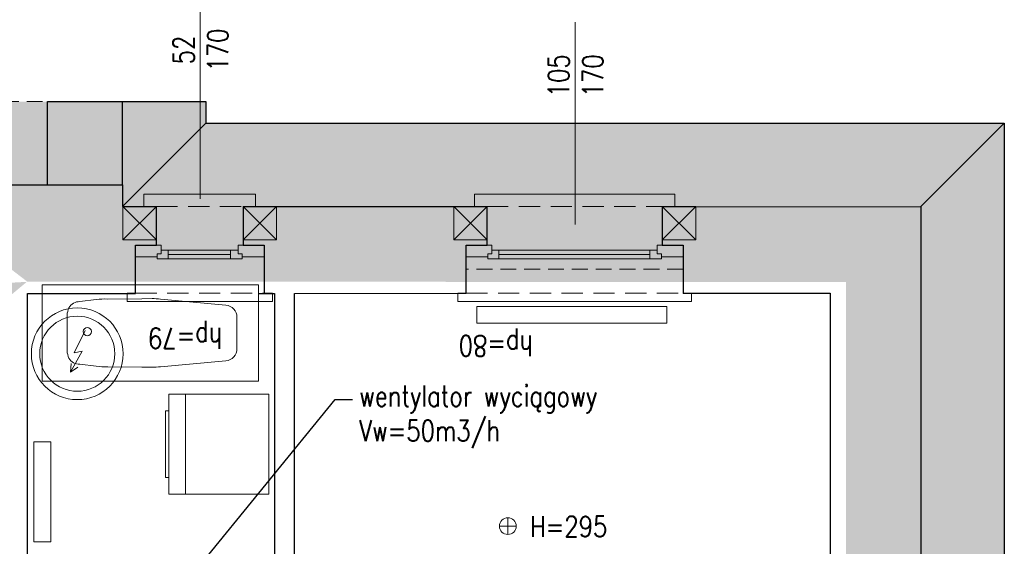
# Model space of a CAD drawing. Header units: millimetres. Extents: x 284606 to 628701, y -213781 to -93475.
# Tile 42 of 102: x 298944 to 299534, y -106479 to -106163. Entities that reach past the tile are written whole.
import ezdxf
from ezdxf import colors
from ezdxf.entities.mleader import LeaderData, LeaderLine
from ezdxf.enums import TextEntityAlignment as Align
from ezdxf.math import Vec2, Vec3

# ---------------------------------------------------------------- set-up
doc = ezdxf.new("R2010")
doc.units = ezdxf.units.MM
doc.linetypes.add('HIDDEN', pattern=[9.525, 6.35, -3.175])
doc.layers.get('0').update_dxf_attribs({"lineweight": 0})
for name, color, linetype, lineweight in [('!STR_Konstrukcja 0.20', 200, 'Continuous', 20), ('!STR_Konstrukcja 0.30', 64, 'Continuous', 30), ('!STR_Ocieplenie 0.05', 1, 'Continuous', 5), ('!STR_Opisy 0.09', 8, 'Continuous', 9), ('!STR_Przerywana 0.09', 8, 'HIDDEN', 9), ('!STR_Stolarka okienna', 72, 'Continuous', 15)]:
    doc.layers.add(name, color=color, linetype=linetype, lineweight=lineweight)
doc.layers.add('!STR_Kreskowanie ścian', color=7, linetype='Continuous', lineweight=5, true_color=0xa6a6a6)
doc.layers.add('EKO Wyposażenie', color=7, linetype='Continuous', lineweight=5, true_color=0x919191)
doc.styles.add('EKO 1-5', font='romans.shx', dxfattribs={"width": 0.8, "height": 10})
doc.styles.get("Standard").update_dxf_attribs({"font": 'calibri.ttf'})

# ---------------------------------------------------------------- blocks, each defined once
blk = doc.blocks.new('*U103')
for p, q in [((-2.13, 79.94), (-181.88, 70.34)), ((2.13, 0.06), (-2.13, 79.94)), ((-181.88, 70.34), (-177.61, -9.55)), ((-99.85, 62.8), (-153.94, 54.97)), ((-92.99, 63.65), (-84.32, 64)), ((-56.24, 65.26), (-84.32, 64)), ((-32.86, 64.38), (-46.34, 65.29)), ((-20.77, 38.89), (-21.57, 53.76)), ((-162.64, 44.36), (-161.95, 31.35)), ((-20.77, 38.89), (-19.98, 24.02)), ((-161.25, 18.34), (-161.95, 31.35)), ((-96.85, 6.69), (-151.47, 8.71)), ((-53.23, 8.9), (-81.28, 7.15)), ((-30.08, 12.26), (-43.38, 9.91)), ((-177.61, -9.55), (2.13, 0.06)), ((-89.95, 6.58), (-81.28, 7.15))]:
    blk.add_line(p, q)
blk.add_circle((-37.66, 39.13), 3.43)
for centre, radius, start, end in [((-91.26, 21.29), 42.39, 92.34181, 101.68614), ((-51.09, 13.21), 52.3, 84.78524, 95.65302), ((-32.05, 54.13), 10.27, 33.03484, 94.54846), ((-38.84, 51.65), 17.4, 6.97748, 27.69222), ((-152.48, 44.9), 10.17, 98.23906, 183.05821), ((-151.09, 18.88), 10.17, 183.05823, 267.87739), ((-30.36, 22.53), 10.27, 271.56797, 333.08279), ((-37.38, 24.28), 17.4, 338.42497, 359.13898), ((-53.65, 61.19), 52.3, 270.46346, 281.33124), ((-92.74, 48.88), 42.39, 264.43034, 273.77466)]:
    blk.add_arc(centre, radius, start, end)
blk = doc.blocks.new('*U271')
at = {"layer": '!STR_Konstrukcja 0.20', "linetype": 'Continuous', "lineweight": 15}
for points in [[(8.12, 52.8), (0.62, 52.8), (0.62, 60.3), (67.62, 60.3), (67.62, 52.8), (60.12, 52.8)], [(-4.38, 0.81), (-9.38, 0.81), (-9.38, -4.19), (77.62, -4.19), (77.62, 0.81), (72.62, 0.81)]]:
    blk.add_lwpolyline(points, dxfattribs=at)
at = {"layer": '!STR_Konstrukcja 0.30', "ltscale": 2}
for points in [[(-4.38, 0.81), (-4.38, 29.68), (8.12, 29.68), (8.12, 52.8)], [(60.12, 52.8), (60.12, 29.68), (72.62, 29.68), (72.62, 0.81)]]:
    blk.add_lwpolyline(points, dxfattribs=at)
at = {"layer": '!STR_Przerywana 0.09', "ltscale": 2}
for points in [[(8.12, 52.8), (60.12, 52.8)], [(-4.38, 0.81), (72.62, 0.81)]]:
    blk.add_lwpolyline(points, dxfattribs=at)
at = {"layer": '!STR_Stolarka okienna', "ltscale": 0.3}
for points in [[(-4.38, 22.64), (-4.38, 29.68), (11.02, 29.68), (11.02, 24.55), (8.52, 24.55), (8.52, 22.64), (-4.38, 22.64)], [(72.62, 22.64), (72.62, 29.68), (57.05, 29.68), (57.05, 24.55), (59.55, 24.55), (59.55, 22.64), (72.62, 22.64)], [(59.55, 21.56), (59.55, 24.55), (57.05, 24.55), (57.05, 26.7), (11.02, 26.7), (11.02, 24.55), (8.52, 24.55), (8.52, 21.56), (59.55, 21.56)], [(15.12, 26.7), (15.12, 21.56)], [(52.62, 24.13), (15.12, 24.13)], [(52.62, 21.56), (52.62, 26.7)]]:
    blk.add_lwpolyline(points, dxfattribs=at)
blk = doc.blocks.new('*U273')
at = {"layer": '!STR_Opisy 0.09', "linetype": 'Continuous'}
blk.add_line((0, 32.11), (0, -89.22), dxfattribs=at)
at = {"layer": '!STR_Opisy 0.09', "ltscale": 0.7, "style": 'EKO 1-5', "width": 0.8}
blk.add_attdef('WYS', text='', height=12.5, rotation=270, dxfattribs=at).set_placement((-10.53, 0), align=Align.MIDDLE_CENTER)
at = {"layer": '!STR_Opisy 0.09', "linetype": 'Continuous', "style": 'EKO 1-5', "width": 0.8}
blk.add_attdef('SZER', text='', height=12.5, rotation=270, dxfattribs=at).set_placement((0, 0), align=Align.BOTTOM_CENTER)
blk.add_attdef('HP=', (-13.26, -166.57), '', height=12.5, rotation=180, dxfattribs=at)
blk = doc.blocks.new('*U101')
for p, q in [((30, 30), (30, -30)), ((30, 30), (90, 30)), ((80, 30), (80, -30)), ((90, 30), (90, -30)), ((30, -30), (90, -30))]:
    blk.add_line(p, q)
blk.add_lwpolyline([(90, -20), (92, -20), (92, 20), (90, 20)])
blk = doc.blocks.new('*U270')
at = {"layer": '!STR_Konstrukcja 0.20', "linetype": 'Continuous', "lineweight": 15}
for points in [[(8.12, 52.77), (0.62, 52.77), (0.62, 60.27), (120.62, 60.27), (120.62, 52.77), (113.12, 52.77)], [(-4.38, 0.81), (-9.38, 0.81), (-9.38, -4.19), (130.62, -4.19), (130.62, 0.81), (125.62, 0.81)]]:
    blk.add_lwpolyline(points, dxfattribs=at)
at = {"layer": '!STR_Konstrukcja 0.30', "ltscale": 2}
for points in [[(-4.38, 0.81), (-4.38, 29.68), (8.12, 29.68), (8.12, 52.77)], [(113.12, 52.77), (113.12, 29.68), (125.62, 29.68), (125.62, 0.81)]]:
    blk.add_lwpolyline(points, dxfattribs=at)
at = {"layer": '!STR_Przerywana 0.09', "ltscale": 2}
for points in [[(8.12, 52.77), (113.12, 52.77)], [(-4.38, 0.81), (125.62, 0.81)]]:
    blk.add_lwpolyline(points, dxfattribs=at)
at = {"layer": '!STR_Stolarka okienna', "ltscale": 0.3}
for points in [[(-4.38, 22.64), (-4.38, 29.68), (11.02, 29.68), (11.02, 24.55), (8.52, 24.55), (8.52, 22.64), (-4.38, 22.64)], [(125.62, 22.64), (125.62, 29.68), (110.05, 29.68), (110.05, 24.55), (112.55, 24.55), (112.55, 22.64), (125.62, 22.64)], [(112.55, 21.56), (112.55, 24.55), (110.05, 24.55), (110.05, 26.7), (11.02, 26.7), (11.02, 24.55), (8.52, 24.55), (8.52, 21.56), (112.55, 21.56)], [(15.12, 26.7), (15.12, 21.56)], [(105.62, 24.13), (15.12, 24.13)], [(105.62, 21.56), (105.62, 26.7)]]:
    blk.add_lwpolyline(points, dxfattribs=at)
blk = doc.blocks.new('*U272')
at = {"layer": '!STR_Opisy 0.09', "linetype": 'Continuous'}
blk.add_line((0, 32.11), (0, -89.22), dxfattribs=at)
at = {"layer": '!STR_Opisy 0.09', "ltscale": 0.7, "style": 'EKO 1-5', "width": 0.8}
blk.add_attdef('WYS', text='', height=12.5, rotation=270, dxfattribs=at).set_placement((-10.53, 0), align=Align.MIDDLE_CENTER)
at = {"layer": '!STR_Opisy 0.09', "linetype": 'Continuous', "style": 'EKO 1-5', "width": 0.8}
blk.add_attdef('SZER', text='', height=12.5, rotation=270, dxfattribs=at).set_placement((0, 0), align=Align.BOTTOM_CENTER)
blk.add_attdef('HP=', (25.22, -155.66), '', height=12.5, rotation=180, dxfattribs=at)
blk = doc.blocks.new('wysokosc2')
at = {"ltscale": 2}
for points in [[(-5.06, 0.04), (5.03, 0.04)], [(0, 5.1), (0, -5.1)]]:
    blk.add_lwpolyline(points, dxfattribs=at)
blk.add_circle((0, 0), 5.03, dxfattribs=at)
at = {"ltscale": 2, "style": 'EKO 1-5', "width": 0.8}
blk.add_attdef('WYS', (13.29, -6.01), '', height=12.5, dxfattribs=at)
blk = doc.blocks.new('bojler2')
for p, q in [((3.54, -15.77), (-2.89, -29.13)), ((1.82, -28.1), (-5.12, -40.79)), ((-2.89, -29.13), (1.82, -28.1)), ((-5.12, -40.79), (-4.81, -35.54)), ((-5.12, -40.79), (-0.84, -37.72))]:
    blk.add_line(p, q)
for radius in [27.5, 22.5]:
    blk.add_circle((-1.11, -29.71), radius)
blk = doc.blocks.new('mur pruski')
at = {"layer": '!STR_Ocieplenie 0.05', "ltscale": 1.5}
blk.add_lwpolyline([(0, 20), (20, 20), (20, 0), (0, 0)], close=True, dxfattribs=at)
blk.add_lwpolyline([(0, 20), (20, 0), (20, 20), (0, 0)], dxfattribs=at)

msp = doc.modelspace()

# ---------------------------------------------------------------- hatches: boundary and pattern name
at = {"layer": '!STR_Kreskowanie ścian', "ltscale": 1.5}
h = msp.add_hatch(dxfattribs=at)
h.set_pattern_fill('AR-B88', color=8, scale=0.1, angle=90)
h.set_pattern_definition([(90, (10593.899, 1826.681), (-20.32, 1e-15), []), (180, (10593.899, 1826.681), (-20.32, -10.16), [20.32, -20.32])])
h.paths.add_polyline_path([(298061.74, -107423.52), (298016.74, -107423.52), (298016.74, -107417.52), (298016.69, -107417.52), (297966.69, -107467.52), (297966.69, -107473.52), (298061.74, -107473.52)])
h.paths.add_polyline_path([(298061.74, -107378.52), (298061.74, -107372.52), (298061.69, -107375.47), (298016.69, -107417.52), (298016.74, -107417.52), (298016.74, -107423.52), (298061.74, -107423.52)])
h.paths.add_polyline_path([(298103.54, -106262.52), (298148.45, -106262.43), (298148.45, -106212.43), (298053.49, -106212.52), (298053.45, -106359.43), (298103.54, -106359.43)])
h.paths.add_polyline_path([(298146.92, -106262.52), (298103.54, -106262.52), (298103.54, -106359.43), (298163.36, -106360.45), (298146.92, -106360.45)])
h.paths.add_polyline_path([(299005.94, -106275.53), (299005.99, -106275.52), (299005.99, -106262.52), (298918.99, -106262.52), (298918.99, -106307.52), (298918.99, -106307.52), (298918.99, -106322.24), (298948.99, -106320.51), (298948.94, -106320.47)])
h.paths.add_polyline_path([(299055.94, -106225.53), (299055.94, -106212.52), (298918.99, -106212.52), (298918.99, -106262.52), (299005.99, -106262.52), (299005.99, -106275.52), (299005.94, -106275.53)])
h.paths.add_polyline_path([(298948.99, -106320.51), (298918.94, -106297.48), (298918.94, -106349.11), (298918.99, -106431.96), (298918.99, -106345.22), (298948.99, -106320.23)])
h.paths.add_polyline_path([(298828.72, -106585.49), (298828.72, -106550.56), (298806.22, -106550.56), (298806.22, -106585.49)])
h.paths.add_polyline_path([(297644.36, -106571.25), (297644.36, -106517.21)])
h.paths.add_polyline_path([(299195.84, -106594.18), (299195.84, -106556.39), (299173.34, -106556.39), (299173.34, -106594.18)])
h.paths.add_polyline_path([(298518.76, -107349.73), (298557.11, -107349.73), (298557.11, -107327.23), (298518.76, -107327.23)])
h.paths.add_polyline_path([(297591.89, -107235.92), (297584.39, -107235.92), (297584.39, -107130.92), (297591.89, -107130.92)], flags=16)
h.paths.add_polyline_path([(297627.14, -107220.92), (297622, -107220.92), (297622, -107225.36), (297619.02, -107225.36), (297619.02, -107228.42), (297591.99, -107228.42), (297591.99, -107417.07), (297636.99, -107372.07), (297636.99, -107240.92), (297626.06, -107240.92), (297626.06, -107227.86), (297627.14, -107227.86)])
h.paths.add_polyline_path([(297591.99, -106962.42), (297619.02, -106962.42), (297619.02, -106965.32), (297622, -106965.32), (297622, -106969.42), (297627.14, -106969.42), (297627.14, -106962.82), (297626.06, -106962.82), (297626.06, -106949.92), (297636.99, -106949.92), (297636.99, -106871.18), (297591.99, -106871.18)])
h.paths.add_polyline_path([(297619.02, -107052.42), (297591.99, -107052.42), (297591.99, -107138.42), (297619.02, -107138.42), (297619.02, -107141.32), (297622, -107141.32), (297622, -107145.42), (297627.14, -107145.42), (297627.14, -107138.82), (297626.06, -107138.82), (297626.06, -107125.92), (297636.99, -107125.92), (297636.99, -107064.92), (297626.06, -107064.92), (297626.06, -107051.86), (297627.14, -107051.86), (297627.14, -107044.92), (297622, -107044.92), (297622, -107049.36), (297619.02, -107049.36)])
h.paths.add_polyline_path([(297591.99, -106871.18), (297541.94, -106871.18), (297541.94, -107467.11), (297591.99, -107417.07)])
h.paths.add_polyline_path([(297591.89, -106954.92), (297591.89, -107059.92), (297584.39, -107059.92), (297584.39, -106954.92)], flags=16)
h.paths.add_polyline_path([(299484.33, -107164.42), (299457.92, -107164.42), (299457.92, -107161.36), (299454.94, -107161.36), (299454.94, -107156.92), (299449.8, -107156.92), (299449.8, -107163.86), (299450.88, -107163.86), (299450.88, -107176.92), (299439.33, -107176.92), (299439.33, -107372.52), (299484.33, -107417.52)])
h.paths.add_polyline_path([(299499.23, -107014.92), (299499.23, -106909.92), (299491.73, -106909.92), (299491.73, -107014.92)], flags=16)
h.paths.add_polyline_path([(299499.23, -107007.42), (299484.33, -107007.42), (299484.33, -107074.42), (299499.23, -107074.42), (299499.23, -107066.92), (299491.73, -107066.92), (299491.73, -107171.92), (299499.23, -107171.92), (299499.23, -107164.42), (299484.33, -107164.42), (299484.33, -107417.52), (299534.28, -107467.47), (299534.28, -106225.65), (299484.33, -106275.61), (299484.33, -106917.42), (299499.23, -106917.42)])
h.paths.add_polyline_path([(299449.8, -106924.42), (299454.94, -106924.42), (299454.94, -106920.32), (299457.92, -106920.32), (299457.92, -106917.42), (299484.33, -106917.42), (299484.33, -106275.61), (299439.33, -106320.61), (299439.33, -106904.92), (299450.88, -106904.92), (299450.88, -106917.82), (299449.8, -106917.82)])
h.paths.add_polyline_path([(299454.94, -106999.92), (299449.8, -106999.92), (299449.8, -107006.86), (299450.88, -107006.86), (299450.88, -107019.92), (299439.33, -107019.92), (299439.33, -107061.92), (299450.88, -107061.92), (299450.88, -107074.82), (299449.8, -107074.82), (299449.8, -107081.42), (299454.94, -107081.42), (299454.94, -107077.32), (299457.92, -107077.32), (299457.92, -107074.42), (299484.33, -107074.42), (299484.33, -107007.42), (299457.92, -107007.42), (299457.92, -107004.36), (299454.94, -107004.36)])
h = msp.add_hatch(dxfattribs=at)
h.set_pattern_fill('AR-B88', color=8, scale=0.1)
h.set_pattern_definition([(0, (10593.899, 1826.681), (0, 20.32), []), (90, (10593.899, 1826.681), (-10.16, 20.32), [20.32, -20.32])])
h.paths.add_polyline_path([(298061.69, -107375.47), (297636.54, -107372.52), (297591.99, -107417.07), (297591.99, -107417.52), (298016.69, -107417.52)])
h.paths.add_polyline_path([(298016.69, -107417.52), (297591.54, -107417.52), (297541.94, -107467.11), (297541.94, -107467.52), (297966.69, -107467.52)])
h.paths.add_polyline_path([(299013.16, -107406.89), (299059.13, -107417.52), (299059.13, -107436.52), (298565.93, -107436.52), (298509.93, -107436.52), (298599.95, -107436.52), (298599.95, -107486.52), (299015.21, -107486.52), (299015.21, -107436.47)])
h.paths.add_polyline_path([(299484.33, -107417.52), (299013.16, -107406.89), (299109.08, -107467.52), (299534.28, -107467.52), (299534.28, -107467.47)])
h.paths.add_polyline_path([(299439.33, -107372.52), (299014.08, -107372.52), (299013.16, -107406.89), (299484.33, -107417.52)])
h.paths.add_polyline_path([(299534.28, -106225.65), (299534.28, -106225.62), (299055.94, -106225.53), (299005.94, -106275.53), (299484.33, -106275.61)])
h.paths.add_polyline_path([(299484.33, -106275.61), (299005.94, -106275.53), (298948.94, -106320.47), (299439.34, -106320.6)])

# ---------------------------------------------------------------- linework, layer by layer
at = {"layer": '!STR_Konstrukcja 0.30', "color": 8, "ltscale": 1.5}
for p, q in [((298960.89, -106262.43), (298960.89, -106212.43)), ((299005.89, -106262.43), (299005.89, -106212.43)), ((299055.89, -106225.43), (299005.89, -106275.43)), ((299484.23, -106275.43), (299534.23, -106225.52))]:
    msp.add_line(p, q, dxfattribs=at)
for points in [[(298960.89, -106212.43), (299055.89, -106212.43), (299055.89, -106225.43), (299534.23, -106225.52), (299534.23, -107467.42), (299089.03, -107467.42), (299089.03, -107486.42), (298431.9, -107486.42)], [(298840.39, -106262.43), (299005.89, -106262.43), (299005.89, -106275.43), (299026.21, -106275.43)], [(299078.21, -106275.44), (299224.38, -106275.46)], [(299329.38, -106275.48), (299484.23, -106275.51), (299484.23, -106917.42)], [(299011.04, -106603.43), (298949.04, -106603.43), (298949.04, -106327.43), (299013.71, -106327.43)], [(299087.35, -106327.43), (299097.04, -106327.43), (299097.04, -106603.43)], [(299109.04, -106686.43), (299109.04, -106327.43), (299211.88, -106327.42)], [(299341.88, -106327.42), (299430.04, -106327.42), (299430.01, -106833.42)]]:
    msp.add_lwpolyline(points, dxfattribs=at)
at = {"layer": '!STR_Ocieplenie 0.05', "color": 8, "ltscale": 1.5}
msp.add_line((299085.71, -106275.43), (299216.88, -106275.43), dxfattribs=at)
at = {"layer": '!STR_Przerywana 0.09', "color": 8, "ltscale": 1.5}
for points in [[(298148.45, -106212.43), (298960.89, -106212.43)], [(299341.88, -106327.43), (299341.88, -106312.99), (299211.88, -106312.99), (299211.88, -106327.43)]]:
    msp.add_lwpolyline(points, dxfattribs=at)
at = {"color": 8}
for points in [[(299332.05, -106335.33), (299332.05, -106345.33), (299218.23, -106345.33), (299218.23, -106335.33)], [(298962.89, -106476.36), (298952.89, -106476.36), (298952.89, -106416.38), (298962.89, -106416.38)]]:
    msp.add_lwpolyline(points, close=True, dxfattribs=at)

# ---------------------------------------------------------------- block references
at = {"layer": '!STR_Konstrukcja 0.30', "color": 8, "ltscale": 1.5}
for name, p in [('*U271', (299018.09, -106328.23)), ('*U270', (299216.26, -106328.23))]:
    msp.add_blockref(name, p, dxfattribs=at)
at = {"layer": '!STR_Ocieplenie 0.05', "color": 8}
for p in [(299006.21, -106295.43), (299078.21, -106295.43), (299204.38, -106295.43), (299329.38, -106295.43)]:
    msp.add_blockref('mur pruski', p, dxfattribs=at)
at = {"layer": '!STR_Opisy 0.09', "color": 8}
ref = msp.add_blockref('*U273', (299052.54, -106181.56), dxfattribs=dict(at, xscale=-1))
ref.add_attrib('SZER', '52', dxfattribs={"linetype": 'Continuous', "height": 12.5, "rotation": 90, "style": 'EKO 1-5', "width": 0.8}).set_placement((299052.54, -106181.56), align=Align.BOTTOM_CENTER)
ref.add_attrib('WYS', '170', dxfattribs={"ltscale": 0.7, "height": 12.5, "rotation": 90, "style": 'EKO 1-5', "width": 0.8}).set_placement((299063.07, -106181.56), align=Align.MIDDLE_CENTER)
ref.add_attrib('HP=', 'hp=79', (299065.8, -106348.14), dxfattribs={"linetype": 'Continuous', "height": 12.5, "rotation": 180, "style": 'EKO 1-5', "width": 0.8})
ref = msp.add_blockref('*U272', (299277.21, -106196.98), dxfattribs=dict(at, xscale=-1))
ref.add_attrib('SZER', '105', dxfattribs={"linetype": 'Continuous', "height": 12.5, "rotation": 90, "style": 'EKO 1-5', "width": 0.8}).set_placement((299277.21, -106196.98), align=Align.BOTTOM_CENTER)
ref.add_attrib('WYS', '170', dxfattribs={"ltscale": 0.7, "height": 12.5, "rotation": 90, "style": 'EKO 1-5', "width": 0.8}).set_placement((299287.74, -106196.98), align=Align.MIDDLE_CENTER)
ref.add_attrib('HP=', 'hp=80', (299251.99, -106352.64), dxfattribs={"linetype": 'Continuous', "height": 12.5, "rotation": 180, "style": 'EKO 1-5', "width": 0.8})
ref = msp.add_blockref('wysokosc2', (299236.83, -106466.96), dxfattribs=dict(at, xscale=-1, rotation=180))
ref.add_attrib('WYS', 'H=295', (299250.12, -106473.45), dxfattribs={"layer": '0', "ltscale": 2, "height": 12.5, "style": 'EKO 1-5', "width": 0.8})
at = {"layer": 'EKO Wyposażenie', "color": 8, "xscale": -0.7200000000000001, "yscale": 0.7200000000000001, "zscale": 0.7200000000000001, "rotation": 3.058229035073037}
msp.add_blockref('*U103', (298959.28, -106379.94), dxfattribs=at)
at = {"layer": 'EKO Wyposażenie', "color": 8}
msp.add_blockref('bojler2', (298979.93, -106333.93), dxfattribs=at)
at = {"layer": 'EKO Wyposażenie', "color": 8, "xscale": -1}
msp.add_blockref('*U101', (299123.61, -106417.87), dxfattribs=at)

# ---------------------------------------------------------------- leaders
at = {"layer": '!STR_Opisy 0.09', "color": 8, "ltscale": 1.5, "transparency": 33554472}
ml = msp.add_multileader_mtext('Standard', dxfattribs=at)
ml.set_content('{\\Fromans|c238;\\W0.8;wentylator wyciągowy \\PVw=50m3/h}', color=8)
ml.set_leader_properties()
ml.build(insert=Vec2(0, 0))
ml.multileader.update_dxf_attribs({"text_right_attachment_type": 6, "dogleg_length": 0.36, "arrow_head_size": 8})
ctx = ml.context
ctx.base_point, ctx.char_height, ctx.arrow_head_size, ctx.landing_gap_size, ctx.plane_origin = Vec3(299143.71, -106391.02), 12.5, 8, 4, Vec3(296959.72, -106821.62)
ctx.right_attachment = 6
notes = []
notes.append((ctx, [(1, (1, 1, 0), (299133.36, -106391.02), (1, 0), 10.35, [(0, [(298989.87, -106567.1)], 0, [])])]))
ctx.mtext.insert, ctx.mtext.flow_direction = Vec3(299147.71, -106382.69), 5
for ctx, leaders in notes:
    for number, flags, end, landing, length, lines in leaders:
        leader = LeaderData()
        leader.index, (leader.has_last_leader_line, leader.has_dogleg_vector, leader.attachment_direction) = number, flags
        leader.last_leader_point, leader.dogleg_vector, leader.dogleg_length = Vec3(end), Vec3(landing), length
        for number, points, colour, breaks in lines:
            line = LeaderLine()
            line.index, line.vertices, line.color, line.breaks = number, Vec3.list(points), colors.encode_raw_color(colour), breaks
            leader.lines.append(line)
        ctx.leaders.append(leader)

doc.saveas('drawing.dxf')
